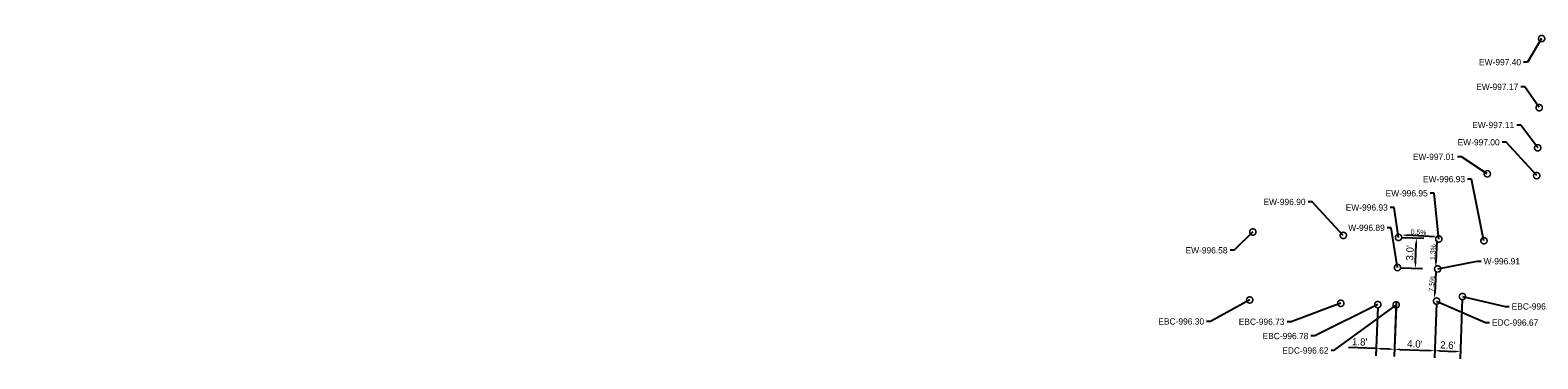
# Model space of a CAD drawing. Header units: feet. Extents: x 161054 to 161851, y 288865 to 291053.
# Tile 4 of 14: x 161282 to 161432, y 290653 to 290686. Entities that reach past the tile are written whole.
import ezdxf
from ezdxf import colors
from ezdxf.entities.mleader import LeaderData, LeaderLine
from ezdxf.math import Vec2, Vec3

# ---------------------------------------------------------------- set-up
doc = ezdxf.new("R2010")
doc.units = ezdxf.units.FT
doc.header["$MEASUREMENT"] = 0
doc.layers.add('PV_P_Text', color=8, linetype='Continuous')
doc.styles.add('Slanted-Normal', font='font31.shx', dxfattribs={"height": 0.1})
doc.styles.get("Standard").update_dxf_attribs({"font": 'font31.shx'})
doc.dimstyles.new('COEC', dxfattribs={"dimscale": 13.9, "dimtxt": 0.18, "dimasz": 0.18, "dimexe": 0.18, "dimexo": 0.0625, "dimgap": 0.09, "dimtad": 1, "dimzin": 0, "dimdsep": 46, "dimtxsty": 'Standard', "dimcen": 0.09, "dimclrd": 256, "dimclre": 256, "dimclrt": 256, "dimaunit": 1, "dimadec": 4, "dimazin": 0, "dimtfac": 1, "dimtofl": 0, "dimtmove": 0, "dimatfit": 3, "dimfxl": 1, "dimtolj": 1, "dimtzin": 0, "dimlwd": -1, "dimlwe": -1, "dimarcsym": 0})

# ---------------------------------------------------------------- blocks, each defined once
blk = doc.blocks.new('_DotSmall')
at = {"color": 0, "linetype": 'ByBlock', "const_width": 0.5}
blk.add_lwpolyline([(-0.0625, 0, 1), (0.0625, 0, 1)], format="xyb", close=True, dxfattribs=at)
blk = doc.blocks.new('*D1097')
at = {"layer": 'Defpoints', "color": 0, "transparency": 16777216}
for p in [(161417.66, 290665.35), (161419.44, 290665.28), (161417.56, 290662.35)]:
    blk.add_point(p, dxfattribs=at)
at = {"layer": 'PV_P_Text', "transparency": 16777216}
for p, q in [((161417.91, 290665.34), (161420.16, 290665.26)), ((161419.35, 290662.84), (161419.42, 290664.72)), ((161417.8, 290662.34), (161420.05, 290662.26))]:
    blk.add_line(p, q, dxfattribs=at)
for points in [[(161419.33, 290664.73), (161419.52, 290664.72), (161419.44, 290665.28)], [(161419.26, 290662.85), (161419.44, 290662.84), (161419.33, 290662.28)]]:
    blk.add_solid(points, dxfattribs=at)
at = {"layer": 'PV_P_Text', "transparency": 16777216, "insert": (161418.79, 290663.81), "char_height": 0.72, "attachment_point": 5, "rotation": 87.8178}
blk.add_mtext("\\A1;3.0'", dxfattribs=at)
blk = doc.blocks.new('*D1098')
at = {"layer": 'Defpoints', "color": 0, "transparency": 16777216}
for p in [(161417.44, 290659.17), (161421.44, 290659.02), (161421.26, 290654.09)]:
    blk.add_point(p, dxfattribs=at)
at = {"layer": 'PV_P_Text', "transparency": 16777216}
for p, q in [((161417.43, 290658.92), (161417.24, 290653.51)), ((161421.43, 290658.77), (161421.23, 290653.37)), ((161417.82, 290654.21), (161420.7, 290654.11))]:
    blk.add_line(p, q, dxfattribs=at)
for points in [[(161417.83, 290654.3), (161417.82, 290654.12), (161417.26, 290654.23)], [(161420.7, 290654.2), (161420.7, 290654.01), (161421.26, 290654.09)]]:
    blk.add_solid(points, dxfattribs=at)
at = {"layer": 'PV_P_Text', "transparency": 16777216, "insert": (161419.28, 290654.76), "char_height": 0.72, "attachment_point": 5, "rotation": 357.9378}
blk.add_mtext("\\A1;4.0'", dxfattribs=at)
blk = doc.blocks.new('*D1099')
at = {"layer": 'Defpoints', "color": 0, "transparency": 16777216}
for p in [(161415.6, 290658.67), (161417.42, 290658.65), (161417.26, 290654.23)]:
    blk.add_point(p, dxfattribs=at)
at = {"layer": 'PV_P_Text', "transparency": 16777216}
for p, q in [((161415.6, 290658.42), (161415.42, 290653.58)), ((161417.41, 290658.4), (161417.24, 290653.51)), ((161415.45, 290654.3), (161412.68, 290654.4)), ((161416.7, 290654.25), (161416.01, 290654.28))]:
    blk.add_line(p, q, dxfattribs=at)
for points in [[(161416.01, 290654.37), (161416, 290654.18), (161415.45, 290654.3)], [(161416.71, 290654.34), (161416.7, 290654.16), (161417.26, 290654.23)]]:
    blk.add_solid(points, dxfattribs=at)
at = {"layer": 'PV_P_Text', "transparency": 16777216, "insert": (161413.8, 290654.96), "char_height": 0.72, "attachment_point": 5, "rotation": 357.9378}
blk.add_mtext("\\A1;1.8'", dxfattribs=at)
blk = doc.blocks.new('*D1100')
at = {"layer": 'Defpoints', "color": 0, "transparency": 16777216}
for p in [(161421.44, 290659.02), (161424.01, 290659.47), (161423.81, 290653.99)]:
    blk.add_point(p, dxfattribs=at)
at = {"layer": 'PV_P_Text', "transparency": 16777216}
for p, q in [((161421.43, 290658.77), (161421.23, 290653.37)), ((161424, 290659.23), (161423.79, 290653.28)), ((161421.82, 290654.07), (161423.25, 290654.01))]:
    blk.add_line(p, q, dxfattribs=at)
for points in [[(161421.82, 290654.16), (161421.82, 290653.97), (161421.26, 290654.09)], [(161423.26, 290654.11), (161423.25, 290653.92), (161423.81, 290653.99)]]:
    blk.add_solid(points, dxfattribs=at)
at = {"layer": 'PV_P_Text', "transparency": 16777216, "insert": (161422.56, 290654.64), "char_height": 0.72, "attachment_point": 5, "rotation": 357.9378}
blk.add_mtext("\\A1;2.6'", dxfattribs=at)

msp = doc.modelspace()

# ---------------------------------------------------------------- linework, layer by layer
at = {"layer": 'PV_P_Text'}
for points in [[(161421.25, 290665.42), (161418.55, 290665.56)], [(161421.48, 290665.01), (161421.38, 290662.91)], [(161421.37, 290661.93), (161421.26, 290659.83)]]:
    msp.add_lwpolyline(points, dxfattribs=at)
for points in [[(161418.56, 290665.65), (161417.99, 290665.59), (161418.55, 290665.46)], [(161421.29, 290662.91), (161421.35, 290662.35), (161421.47, 290662.91)], [(161421.17, 290659.83), (161421.23, 290659.27), (161421.35, 290659.82)]]:
    msp.add_solid(points, dxfattribs=at)

# ---------------------------------------------------------------- texts
at = {"layer": 'PV_P_Text', "char_height": 0.5, "attachment_point": 5}
for s, insert, rotation in [('0.5%', (161419.65, 290665.87), 357.141), ('1.3%', (161421.08, 290663.89), 87.141), ('7.5%', (161420.96, 290660.74), 87.141)]:
    msp.add_mtext_dynamic_manual_height_columns(s, width=9.5982, gutter_width=4, heights=[0], dxfattribs=dict(at, insert=insert, rotation=rotation))

# ---------------------------------------------------------------- dimensions: what is measured, and where the dimension line sits
at = {"layer": 'PV_P_Text'}
for base, p1, p2, angle, picture, middle in [((161419.44, 290665.28), (161417.56, 290662.35), (161417.66, 290665.35), 87.8178, '*D1097', (161418.79, 290663.81)), ((161421.26, 290654.09), (161417.44, 290659.17), (161421.44, 290659.02), 357.9378, '*D1098', (161419.28, 290654.76)), ((161423.81, 290653.99), (161421.44, 290659.02), (161424.01, 290659.47), 357.9378, '*D1100', (161422.56, 290654.64))]:
    dim = msp.add_linear_dim(base=base, p1=p1, p2=p2, angle=angle, dimstyle='COEC', override={"dimscale": 4, "dimasz": 0.14, "dimgap": 0.06, "dimdec": 1, "dimpost": "'"}, dxfattribs=at)
    dim.commit()
    dim.dimension.update_dxf_attribs({"geometry": picture, "text_midpoint": middle})
dim = msp.add_linear_dim(base=(161417.26, 290654.23), p1=(161415.6, 290658.67), p2=(161417.42, 290658.65), angle=357.9378, dimstyle='COEC', override={"dimscale": 4, "dimasz": 0.14, "dimgap": 0.06, "dimdec": 1, "dimpost": "'"}, dxfattribs=at)
dim.commit()
dim.dimension.update_dxf_attribs({"geometry": '*D1099', "text_midpoint": (161413.78, 290654.36), "dimtype": 160})

# ---------------------------------------------------------------- leaders
ml = msp.add_multileader_mtext('Standard', dxfattribs=at)
ml.set_content('EW-997.40', color=256, style='Slanted-Normal')
ml.set_leader_properties(color=256, linetype='ByLayer', lineweight=-1)
ml.set_arrow_properties(name='DOTSMALL')
ml.build(insert=Vec2(0, 0))
ml.multileader.update_dxf_attribs({"dogleg_length": 0.08, "arrow_head_size": 1.25, "scale": 5})
ctx = ml.context
ctx.base_point, ctx.scale, ctx.char_height, ctx.arrow_head_size, ctx.landing_gap_size, ctx.plane_origin = Vec3(161424.86, 290682.77), 5, 0.625, 1.25, 0.25, Vec3(161424.79, 290675.57)
ctx.text_align_type = 2
notes = []
notes.append((ctx, [(0, (1, 1, 0), (161430.49, 290682.77), (-1, 0), 0.4, [(0, [(161431.88, 290685.12)], 0, [])])]))
ctx.mtext.insert, ctx.mtext.width, ctx.mtext.defined_height, ctx.mtext.alignment, ctx.mtext.flow_direction = Vec3(161429.84, 290683.09), 23.3325, 6.22, 3, 5
ml = msp.add_multileader_mtext('Standard', dxfattribs=at)
ml.set_content('EW-996.86', color=256, style='Slanted-Normal')
ml.set_leader_properties(color=256, linetype='ByLayer', lineweight=-1)
ml.set_arrow_properties(name='DOTSMALL')
ml.build(insert=Vec2(0, 0))
ml.multileader.update_dxf_attribs({"dogleg_length": 0.08, "arrow_head_size": 1.25, "scale": 5})
ctx = ml.context
ctx.base_point, ctx.scale, ctx.char_height, ctx.arrow_head_size, ctx.landing_gap_size, ctx.plane_origin = Vec3(161489.96, 290685.63), 5, 0.625, 1.25, 0.25, Vec3(161489.11, 290672.63)
ctx.text_align_type = 2
notes.append((ctx, [(0, (1, 1, 0), (161495.59, 290685.63), (-1, 0), 0.4, [(0, [(161496.2, 290682.18)], 0, [])])]))
ctx.mtext.insert, ctx.mtext.width, ctx.mtext.defined_height, ctx.mtext.alignment, ctx.mtext.flow_direction = Vec3(161494.94, 290685.95), 23.3325, 6.22, 3, 5
ml = msp.add_multileader_mtext('Standard', dxfattribs=at)
ml.set_content('EW-997.17', color=256, style='Slanted-Normal')
ml.set_leader_properties(color=256, linetype='ByLayer', lineweight=-1)
ml.set_arrow_properties(name='DOTSMALL')
ml.build(insert=Vec2(0, 0))
ml.multileader.update_dxf_attribs({"dogleg_length": 0.08, "arrow_head_size": 1.25, "scale": 5})
ctx = ml.context
ctx.base_point, ctx.scale, ctx.char_height, ctx.arrow_head_size, ctx.landing_gap_size, ctx.plane_origin = Vec3(161424.82, 290680.33), 5, 0.625, 1.25, 0.25, Vec3(161424.55, 290668.7)
ctx.text_align_type = 2
notes.append((ctx, [(0, (1, 1, 0), (161430.21, 290680.33), (-1, 0), 0.4, [(0, [(161431.64, 290678.25)], 0, [])])]))
ctx.mtext.insert, ctx.mtext.width, ctx.mtext.defined_height, ctx.mtext.alignment, ctx.mtext.flow_direction = Vec3(161429.56, 290680.64), 23.3325, 6.22, 3, 5
ml = msp.add_multileader_mtext('Standard', dxfattribs=at)
ml.set_content('EW-996.58', color=256, style='Slanted-Normal')
ml.set_leader_properties(color=256, linetype='ByLayer', lineweight=-1)
ml.set_arrow_properties(name='DOTSMALL')
ml.build(insert=Vec2(0, 0))
ml.multileader.update_dxf_attribs({"dogleg_length": 0.08, "arrow_head_size": 1.25, "scale": 5})
ctx = ml.context
ctx.base_point, ctx.scale, ctx.char_height, ctx.arrow_head_size, ctx.landing_gap_size, ctx.plane_origin = Vec3(161488.8, 290679.95, 996.58), 5, 0.625, 1.25, 0.25, Vec3(161488.92, 290666.76, 996.58)
ctx.text_align_type = 2
notes.append((ctx, [(0, (1, 1, 0), (161494.41, 290679.95, 996.58), (-1, 0), 0.4, [(0, [(161496.01, 290676.31, 996.58)], 0, [])])]))
ctx.mtext.insert, ctx.mtext.width, ctx.mtext.defined_height, ctx.mtext.alignment, ctx.mtext.flow_direction = Vec3(161493.76, 290680.26, 996.58), 23.3325, 6.22, 3, 5
ml = msp.add_multileader_mtext('Standard', dxfattribs=at)
ml.set_content('EW-997.11', color=256, style='Slanted-Normal')
ml.set_leader_properties(color=256, linetype='ByLayer', lineweight=-1)
ml.set_arrow_properties(name='DOTSMALL')
ml.build(insert=Vec2(0, 0))
ml.multileader.update_dxf_attribs({"dogleg_length": 0.08, "arrow_head_size": 1.25, "scale": 5})
ctx = ml.context
ctx.base_point, ctx.scale, ctx.char_height, ctx.arrow_head_size, ctx.landing_gap_size, ctx.plane_origin = Vec3(161424.66, 290676.52), 5, 0.625, 1.25, 0.25, Vec3(161424.4, 290664.71)
ctx.text_align_type = 2
notes.append((ctx, [(0, (1, 1, 0), (161429.81, 290676.52), (-1, 0), 0.4, [(0, [(161431.49, 290674.26)], 0, [])])]))
ctx.mtext.insert, ctx.mtext.width, ctx.mtext.defined_height, ctx.mtext.alignment, ctx.mtext.flow_direction = Vec3(161429.16, 290676.84), 23.3325, 6.22, 3, 5
ml = msp.add_multileader_mtext('Standard', dxfattribs=at)
ml.set_content('EW-997.00', color=256, style='Slanted-Normal')
ml.set_leader_properties(color=256, linetype='ByLayer', lineweight=-1)
ml.set_arrow_properties(name='DOTSMALL')
ml.build(insert=Vec2(0, 0))
ml.multileader.update_dxf_attribs({"dogleg_length": 0.08, "arrow_head_size": 1.25, "scale": 5})
ctx = ml.context
ctx.base_point, ctx.scale, ctx.char_height, ctx.arrow_head_size, ctx.landing_gap_size, ctx.plane_origin = Vec3(161422.68, 290674.81, -996.82), 5, 0.625, 1.25, 0.25, Vec3(161429.11, 290656.47, -996.82)
ctx.text_align_type = 2
notes.append((ctx, [(0, (1, 1, 0), (161428.36, 290674.81, -996.82), (-1, 0), 0.4, [(0, [(161431.39, 290671.49, -996.82)], 0, [])])]))
ctx.mtext.insert, ctx.mtext.width, ctx.mtext.defined_height, ctx.mtext.alignment, ctx.mtext.flow_direction = Vec3(161427.71, 290675.12, -996.82), 23.3325, 6.22, 3, 5
ml = msp.add_multileader_mtext('Standard', dxfattribs=at)
ml.set_content('EW-997.01', color=256, style='Slanted-Normal')
ml.set_leader_properties(color=256, linetype='ByLayer', lineweight=-1)
ml.set_arrow_properties(name='DOTSMALL')
ml.build(insert=Vec2(0, 0))
ml.multileader.update_dxf_attribs({"dogleg_length": 0.08, "arrow_head_size": 1.25, "scale": 5})
ctx = ml.context
ctx.base_point, ctx.scale, ctx.char_height, ctx.arrow_head_size, ctx.landing_gap_size, ctx.plane_origin = Vec3(161418.46, 290673.36), 5, 0.625, 1.25, 0.25, Vec3(161424.12, 290656.77)
ctx.text_align_type = 2
notes.append((ctx, [(0, (1, 1, 0), (161423.91, 290673.36), (-1, 0), 0.4, [(0, [(161426.48, 290671.67)], 0, [])])]))
ctx.mtext.insert, ctx.mtext.width, ctx.mtext.defined_height, ctx.mtext.alignment, ctx.mtext.flow_direction = Vec3(161423.26, 290673.68), 23.3325, 6.22, 3, 5
ml = msp.add_multileader_mtext('Standard', dxfattribs=at)
ml.set_content('EDC-996.47', color=256, style='Slanted-Normal')
ml.set_leader_properties(color=256, linetype='ByLayer', lineweight=-1)
ml.set_arrow_properties(name='DOTSMALL')
ml.build(insert=Vec2(0, 0))
ml.multileader.update_dxf_attribs({"dogleg_length": 0.08, "arrow_head_size": 1.25, "scale": 5})
ctx = ml.context
ctx.base_point, ctx.scale, ctx.char_height, ctx.arrow_head_size, ctx.landing_gap_size, ctx.plane_origin = Vec3(161485.54, 290670.44, 996.46), 5, 0.625, 1.25, 0.25, Vec3(161487.38, 290662.67, 996.46)
ctx.text_align_type = 2
notes.append((ctx, [(0, (1, 1, 0), (161491.72, 290670.44, 996.46), (-1, 0), 0.4, [(0, [(161494.64, 290672.2, 996.46)], 0, [])])]))
ctx.mtext.insert, ctx.mtext.width, ctx.mtext.defined_height, ctx.mtext.alignment, ctx.mtext.flow_direction = Vec3(161491.07, 290670.76, 996.46), 23.3325, 6.22, 3, 5
ml = msp.add_multileader_mtext('Standard', dxfattribs=at)
ml.set_content('EW-996.93', color=256, style='Slanted-Normal')
ml.set_leader_properties(color=256, linetype='ByLayer', lineweight=-1)
ml.set_arrow_properties(name='DOTSMALL')
ml.build(insert=Vec2(0, 0))
ml.multileader.update_dxf_attribs({"dogleg_length": 0.08, "arrow_head_size": 1.25, "scale": 5})
ctx = ml.context
ctx.base_point, ctx.scale, ctx.char_height, ctx.arrow_head_size, ctx.landing_gap_size, ctx.plane_origin = Vec3(161419.28, 290671.14), 5, 0.625, 1.25, 0.25, Vec3(161419.06, 290655.47)
ctx.text_align_type = 2
notes.append((ctx, [(0, (1, 1, 0), (161424.92, 290671.14), (-1, 0), 0.4, [(0, [(161426.15, 290665.02)], 0, [])])]))
ctx.mtext.insert, ctx.mtext.width, ctx.mtext.defined_height, ctx.mtext.alignment, ctx.mtext.flow_direction = Vec3(161424.27, 290671.46), 23.3325, 6.22, 3, 5
ml = msp.add_multileader_mtext('Standard', dxfattribs=at)
ml.set_content('EW-996.90', color=256, style='Slanted-Normal')
ml.set_leader_properties(color=256, linetype='ByLayer', lineweight=-1)
ml.set_arrow_properties(name='DOTSMALL')
ml.build(insert=Vec2(0, 0))
ml.multileader.update_dxf_attribs({"dogleg_length": 0.08, "arrow_head_size": 1.25, "scale": 5})
ctx = ml.context
ctx.base_point, ctx.scale, ctx.char_height, ctx.arrow_head_size, ctx.landing_gap_size, ctx.plane_origin = Vec3(161403.41, 290668.88), 5, 0.625, 1.25, 0.25, Vec3(161405.08, 290656)
ctx.text_align_type = 2
notes.append((ctx, [(0, (1, 1, 0), (161409.07, 290668.88), (-1, 0), 0.4, [(0, [(161412.17, 290665.55)], 0, [])])]))
ctx.mtext.insert, ctx.mtext.width, ctx.mtext.defined_height, ctx.mtext.alignment, ctx.mtext.flow_direction = Vec3(161408.42, 290669.19), 23.3325, 6.22, 3, 5
ml = msp.add_multileader_mtext('Standard', dxfattribs=at)
ml.set_content('EW-996.95', color=256, style='Slanted-Normal')
ml.set_leader_properties(color=256, linetype='ByLayer', lineweight=-1)
ml.set_arrow_properties(name='DOTSMALL')
ml.build(insert=Vec2(0, 0))
ml.multileader.update_dxf_attribs({"dogleg_length": 0.08, "arrow_head_size": 1.25, "scale": 5})
ctx = ml.context
ctx.base_point, ctx.scale, ctx.char_height, ctx.arrow_head_size, ctx.landing_gap_size, ctx.plane_origin = Vec3(161415.58, 290669.74), 5, 0.625, 1.25, 0.25, Vec3(161414.57, 290655.64)
ctx.text_align_type = 2
notes.append((ctx, [(0, (1, 1, 0), (161421.21, 290669.74), (-1, 0), 0.4, [(0, [(161421.66, 290665.19)], 0, [])])]))
ctx.mtext.insert, ctx.mtext.width, ctx.mtext.defined_height, ctx.mtext.alignment, ctx.mtext.flow_direction = Vec3(161420.56, 290670.05), 23.3325, 6.22, 3, 5
ml = msp.add_multileader_mtext('Standard', dxfattribs=at)
ml.set_content('EW-996.93', color=256, style='Slanted-Normal')
ml.set_leader_properties(color=256, linetype='ByLayer', lineweight=-1)
ml.set_arrow_properties(name='DOTSMALL')
ml.build(insert=Vec2(0, 0))
ml.multileader.update_dxf_attribs({"dogleg_length": 0.08, "arrow_head_size": 1.25, "scale": 5})
ctx = ml.context
ctx.base_point, ctx.scale, ctx.char_height, ctx.arrow_head_size, ctx.landing_gap_size, ctx.plane_origin = Vec3(161411.6, 290668.33), 5, 0.625, 1.25, 0.25, Vec3(161410.57, 290655.8)
ctx.text_align_type = 2
notes.append((ctx, [(0, (1, 1, 0), (161417.24, 290668.33), (-1, 0), 0.4, [(0, [(161417.66, 290665.35)], 0, [])])]))
ctx.mtext.insert, ctx.mtext.width, ctx.mtext.defined_height, ctx.mtext.alignment, ctx.mtext.flow_direction = Vec3(161416.59, 290668.64), 23.3325, 6.22, 3, 5
ml = msp.add_multileader_mtext('Standard', dxfattribs=at)
ml.set_content('EBC-996.68', color=256, style='Slanted-Normal')
ml.set_leader_properties(color=256, linetype='ByLayer', lineweight=-1)
ml.set_arrow_properties(name='DOTSMALL')
ml.build(insert=Vec2(0, 0))
ml.multileader.update_dxf_attribs({"dogleg_length": 0.08, "arrow_head_size": 1.25, "scale": 5})
ctx = ml.context
ctx.base_point, ctx.scale, ctx.char_height, ctx.arrow_head_size, ctx.landing_gap_size, ctx.plane_origin = Vec3(161489.65, 290666.39, 996.68), 5, 0.625, 1.25, 0.25, Vec3(161491.09, 290658.62, 996.68)
ctx.text_align_type = 2
notes.append((ctx, [(0, (1, 1, 0), (161495.78, 290666.39, 996.68), (-1, 0), 0.4, [(0, [(161498.35, 290668.16, 996.68)], 0, [])])]))
ctx.mtext.insert, ctx.mtext.width, ctx.mtext.defined_height, ctx.mtext.alignment, ctx.mtext.flow_direction = Vec3(161495.13, 290666.7, 996.68), 23.3325, 6.22, 3, 5
ml = msp.add_multileader_mtext('Standard', dxfattribs=at)
ml.set_content('EW-996.58', color=256, style='Slanted-Normal')
ml.set_leader_properties(color=256, linetype='ByLayer', lineweight=-1)
ml.set_arrow_properties(name='DOTSMALL')
ml.build(insert=Vec2(0, 0))
ml.multileader.update_dxf_attribs({"dogleg_length": 0.08, "arrow_head_size": 1.25, "scale": 5})
ctx = ml.context
ctx.base_point, ctx.scale, ctx.char_height, ctx.arrow_head_size, ctx.landing_gap_size, ctx.plane_origin = Vec3(161395.72, 290664.07), 5, 0.625, 1.25, 0.25, Vec3(161396.1, 290656.34)
ctx.text_align_type = 2
notes.append((ctx, [(0, (1, 1, 0), (161401.32, 290664.07), (-1, 0), 0.4, [(0, [(161403.18, 290665.89)], 0, [])])]))
ctx.mtext.insert, ctx.mtext.width, ctx.mtext.defined_height, ctx.mtext.alignment, ctx.mtext.flow_direction = Vec3(161400.67, 290664.38), 23.3325, 6.22, 3, 5
ml = msp.add_multileader_mtext('Standard', dxfattribs=at)
ml.set_content('W-996.89', color=256, style='Slanted-Normal')
ml.set_leader_properties(color=256, linetype='ByLayer', lineweight=-1)
ml.set_arrow_properties(name='DOTSMALL')
ml.build(insert=Vec2(0, 0))
ml.multileader.update_dxf_attribs({"dogleg_length": 0.08, "arrow_head_size": 1.25, "scale": 5})
ctx = ml.context
ctx.base_point, ctx.scale, ctx.char_height, ctx.arrow_head_size, ctx.landing_gap_size, ctx.plane_origin = Vec3(161411.85, 290666.31), 5, 0.625, 1.25, 0.25, Vec3(161410.45, 290652.37)
ctx.text_align_type = 2
notes.append((ctx, [(0, (1, 1, 0), (161416.94, 290666.31), (-1, 0), 0.4, [(0, [(161417.56, 290662.35)], 0, [])])]))
ctx.mtext.insert, ctx.mtext.width, ctx.mtext.defined_height, ctx.mtext.alignment, ctx.mtext.flow_direction = Vec3(161416.29, 290666.62), 23.3325, 6.22, 3, 5
ml = msp.add_multileader_mtext('Standard', dxfattribs=at)
ml.set_content('W-996.33', color=256, style='Slanted-Normal')
ml.set_leader_properties(color=256, linetype='ByLayer', lineweight=-1)
ml.set_arrow_properties(name='DOTSMALL')
ml.build(insert=Vec2(0, 0))
ml.multileader.update_dxf_attribs({"dogleg_length": 0.08, "arrow_head_size": 1.25, "scale": 5})
ctx = ml.context
ctx.base_point, ctx.scale, ctx.char_height, ctx.arrow_head_size, ctx.landing_gap_size, ctx.plane_origin = Vec3(161499.52, 290662.75), 5, 0.625, 1.25, 0.25, Vec3(161502.62, 290655.1)
ctx.text_align_type = 2
notes.append((ctx, [(0, (1, 1, 0), (161504.63, 290662.75), (-1, 0), 0.4, [(0, [(161509.86, 290664.75)], 0, [])])]))
ctx.mtext.insert, ctx.mtext.width, ctx.mtext.defined_height, ctx.mtext.alignment, ctx.mtext.flow_direction = Vec3(161503.98, 290663.07), 23.3325, 6.22, 3, 5
ml = msp.add_multileader_mtext('Standard', dxfattribs=at)
ml.set_content('W-996.91', color=256, style='Slanted-Normal')
ml.set_leader_properties(color=256, linetype='ByLayer', lineweight=-1)
ml.set_arrow_properties(name='DOTSMALL')
ml.build(insert=Vec2(0, 0))
ml.multileader.update_dxf_attribs({"dogleg_length": 0.08, "arrow_head_size": 1.25, "scale": 5})
ctx = ml.context
ctx.base_point, ctx.scale, ctx.char_height, ctx.arrow_head_size, ctx.landing_gap_size, ctx.plane_origin = Vec3(161425.86, 290662.98), 5, 0.625, 1.25, 0.25, Vec3(161414.45, 290652.23)
notes.append((ctx, [(1, (1, 1, 0), (161425.46, 290662.98), (1, 0), 0.4, [(0, [(161421.55, 290662.22)], 0, [])])]))
ctx.mtext.insert, ctx.mtext.width, ctx.mtext.defined_height, ctx.mtext.flow_direction = Vec3(161426.11, 290663.29), 23.3325, 6.22, 5
ml = msp.add_multileader_mtext('Standard', dxfattribs=at)
ml.set_content('EDC-996.06', color=256, style='Slanted-Normal')
ml.set_leader_properties(color=256, linetype='ByLayer', lineweight=-1)
ml.set_arrow_properties(name='DOTSMALL')
ml.build(insert=Vec2(0, 0))
ml.multileader.update_dxf_attribs({"dogleg_length": 0.08, "arrow_head_size": 1.25, "scale": 5})
ctx = ml.context
ctx.base_point, ctx.scale, ctx.char_height, ctx.arrow_head_size, ctx.landing_gap_size, ctx.plane_origin = Vec3(161498.48, 290657.1), 5, 0.625, 1.25, 0.25, Vec3(161502.29, 290651.69)
ctx.text_align_type = 2
notes.append((ctx, [(0, (1, 1, 0), (161504.68, 290657.1), (-1, 0), 0.4, [(0, [(161509.56, 290661.23)], 0, [])])]))
ctx.mtext.insert, ctx.mtext.width, ctx.mtext.defined_height, ctx.mtext.alignment, ctx.mtext.flow_direction = Vec3(161504.03, 290657.41), 23.3325, 6.22, 3, 5
ml = msp.add_multileader_mtext('Standard', dxfattribs=at)
ml.set_content('EBC-996.40', color=256, style='Slanted-Normal')
ml.set_leader_properties(color=256, linetype='ByLayer', lineweight=-1)
ml.set_arrow_properties(name='DOTSMALL')
ml.build(insert=Vec2(0, 0))
ml.multileader.update_dxf_attribs({"dogleg_length": 0.08, "arrow_head_size": 1.25, "scale": 5})
ctx = ml.context
ctx.base_point, ctx.scale, ctx.char_height, ctx.arrow_head_size, ctx.landing_gap_size, ctx.plane_origin = Vec3(161498.54, 290660.64), 5, 0.625, 1.25, 0.25, Vec3(161500.38, 290652.45)
ctx.text_align_type = 2
notes.append((ctx, [(0, (1, 1, 0), (161504.71, 290660.64), (-1, 0), 0.4, [(0, [(161506.45, 290662.47)], 0, [])])]))
ctx.mtext.insert, ctx.mtext.width, ctx.mtext.defined_height, ctx.mtext.alignment, ctx.mtext.flow_direction = Vec3(161504.06, 290660.95), 23.3325, 6.22, 3, 5
ml = msp.add_multileader_mtext('Standard', dxfattribs=at)
ml.set_content('EBC-996.30', color=256, style='Slanted-Normal')
ml.set_leader_properties(color=256, linetype='ByLayer', lineweight=-1)
ml.set_arrow_properties(name='DOTSMALL')
ml.build(insert=Vec2(0, 0))
ml.multileader.update_dxf_attribs({"dogleg_length": 0.08, "arrow_head_size": 1.25, "scale": 5})
ctx = ml.context
ctx.base_point, ctx.scale, ctx.char_height, ctx.arrow_head_size, ctx.landing_gap_size, ctx.plane_origin = Vec3(161392.82, 290656.99), 5, 0.625, 1.25, 0.25, Vec3(161395.78, 290649.58)
ctx.text_align_type = 2
notes.append((ctx, [(0, (1, 1, 0), (161398.99, 290656.99), (-1, 0), 0.4, [(0, [(161402.87, 290659.13)], 0, [])])]))
ctx.mtext.insert, ctx.mtext.width, ctx.mtext.defined_height, ctx.mtext.alignment, ctx.mtext.flow_direction = Vec3(161398.34, 290657.31), 23.3325, 6.22, 3, 5
ml = msp.add_multileader_mtext('Standard', dxfattribs=at)
ml.set_content('EBC-996.73', color=256, style='Slanted-Normal')
ml.set_leader_properties(color=256, linetype='ByLayer', lineweight=-1)
ml.set_arrow_properties(name='DOTSMALL')
ml.build(insert=Vec2(0, 0))
ml.multileader.update_dxf_attribs({"dogleg_length": 0.08, "arrow_head_size": 1.25, "scale": 5})
ctx = ml.context
ctx.base_point, ctx.scale, ctx.char_height, ctx.arrow_head_size, ctx.landing_gap_size, ctx.plane_origin = Vec3(161400.85, 290656.96), 5, 0.625, 1.25, 0.25, Vec3(161404.83, 290649.14)
ctx.text_align_type = 2
notes.append((ctx, [(0, (1, 1, 0), (161406.98, 290656.96), (-1, 0), 0.4, [(0, [(161411.92, 290658.8)], 0, [])])]))
ctx.mtext.insert, ctx.mtext.width, ctx.mtext.defined_height, ctx.mtext.alignment, ctx.mtext.flow_direction = Vec3(161406.33, 290657.28), 23.3325, 6.22, 3, 5
ml = msp.add_multileader_mtext('Standard', dxfattribs=at)
ml.set_content('EBC-996.78', color=256, style='Slanted-Normal')
ml.set_leader_properties(color=256, linetype='ByLayer', lineweight=-1)
ml.set_arrow_properties(name='DOTSMALL')
ml.build(insert=Vec2(0, 0))
ml.multileader.update_dxf_attribs({"dogleg_length": 0.08, "arrow_head_size": 1.25, "scale": 5})
ctx = ml.context
ctx.base_point, ctx.scale, ctx.char_height, ctx.arrow_head_size, ctx.landing_gap_size, ctx.plane_origin = Vec3(161403.25, 290655.55), 5, 0.625, 1.25, 0.25, Vec3(161406.87, 290649.04)
ctx.text_align_type = 2
notes.append((ctx, [(0, (1, 1, 0), (161409.35, 290655.55), (-1, 0), 0.4, [(0, [(161415.6, 290658.67)], 0, [])])]))
ctx.mtext.insert, ctx.mtext.width, ctx.mtext.defined_height, ctx.mtext.alignment, ctx.mtext.flow_direction = Vec3(161408.7, 290655.86), 23.3325, 6.22, 3, 5
ml = msp.add_multileader_mtext('Standard', dxfattribs=at)
ml.set_content('EDC-996.62', color=256, style='Slanted-Normal')
ml.set_leader_properties(color=256, linetype='ByLayer', lineweight=-1)
ml.set_arrow_properties(name='DOTSMALL')
ml.build(insert=Vec2(0, 0))
ml.multileader.update_dxf_attribs({"dogleg_length": 0.05, "arrow_head_size": 1.25, "scale": 5})
ctx = ml.context
ctx.base_point, ctx.scale, ctx.char_height, ctx.arrow_head_size, ctx.landing_gap_size, ctx.plane_origin = Vec3(161405.21, 290654.11), 5, 0.625, 1.25, 0.25, Vec3(161410.33, 290649.02)
ctx.text_align_type = 2
notes.append((ctx, [(0, (1, 1, 0), (161411.2, 290654.11), (-1, 0), 0.25, [(0, [(161417.42, 290658.65)], 0, [])])]))
ctx.mtext.insert, ctx.mtext.width, ctx.mtext.defined_height, ctx.mtext.alignment, ctx.mtext.flow_direction = Vec3(161410.7, 290654.42), 23.3325, 6.22, 3, 5
ml = msp.add_multileader_mtext('Standard', dxfattribs=at)
ml.set_content('EDC-996.67', color=256, style='Slanted-Normal')
ml.set_leader_properties(color=256, linetype='ByLayer', lineweight=-1)
ml.set_arrow_properties(name='DOTSMALL')
ml.build(insert=Vec2(0, 0))
ml.multileader.update_dxf_attribs({"dogleg_length": 0.08, "arrow_head_size": 1.25, "scale": 5})
ctx = ml.context
ctx.base_point, ctx.scale, ctx.char_height, ctx.arrow_head_size, ctx.landing_gap_size, ctx.plane_origin = Vec3(161426.7, 290656.89), 5, 0.625, 1.25, 0.25, Vec3(161414.35, 290649.47)
notes.append((ctx, [(1, (1, 1, 0), (161426.3, 290656.89), (1, 0), 0.4, [(0, [(161421.44, 290659.02)], 0, [])])]))
ctx.mtext.insert, ctx.mtext.width, ctx.mtext.defined_height, ctx.mtext.flow_direction = Vec3(161426.95, 290657.2), 23.3325, 6.22, 5
ml = msp.add_multileader_mtext('Standard', dxfattribs=at)
ml.set_content('EBC-996.90', color=256, style='Slanted-Normal')
ml.set_leader_properties(color=256, linetype='ByLayer', lineweight=-1)
ml.set_arrow_properties(name='DOTSMALL')
ml.build(insert=Vec2(0, 0))
ml.multileader.update_dxf_attribs({"dogleg_length": 0.08, "arrow_head_size": 1.25, "scale": 5})
ctx = ml.context
ctx.base_point, ctx.scale, ctx.char_height, ctx.arrow_head_size, ctx.landing_gap_size, ctx.plane_origin = Vec3(161428.65, 290658.49), 5, 0.625, 1.25, 0.25, Vec3(161416.58, 290649.94)
notes.append((ctx, [(1, (1, 1, 0), (161428.25, 290658.49), (1, 0), 0.4, [(0, [(161424.01, 290659.47)], 0, [])])]))
ctx.mtext.insert, ctx.mtext.width, ctx.mtext.defined_height, ctx.mtext.flow_direction = Vec3(161428.9, 290658.8), 23.3325, 6.22, 5
for ctx, leaders in notes:
    for number, flags, end, landing, length, lines in leaders:
        leader = LeaderData()
        leader.index, (leader.has_last_leader_line, leader.has_dogleg_vector, leader.attachment_direction) = number, flags
        leader.last_leader_point, leader.dogleg_vector, leader.dogleg_length = Vec3(end), Vec3(landing), length
        for number, points, colour, breaks in lines:
            line = LeaderLine()
            line.index, line.vertices, line.color, line.breaks = number, Vec3.list(points), colors.encode_raw_color(colour), breaks
            leader.lines.append(line)
        ctx.leaders.append(leader)

doc.saveas('drawing.dxf')
